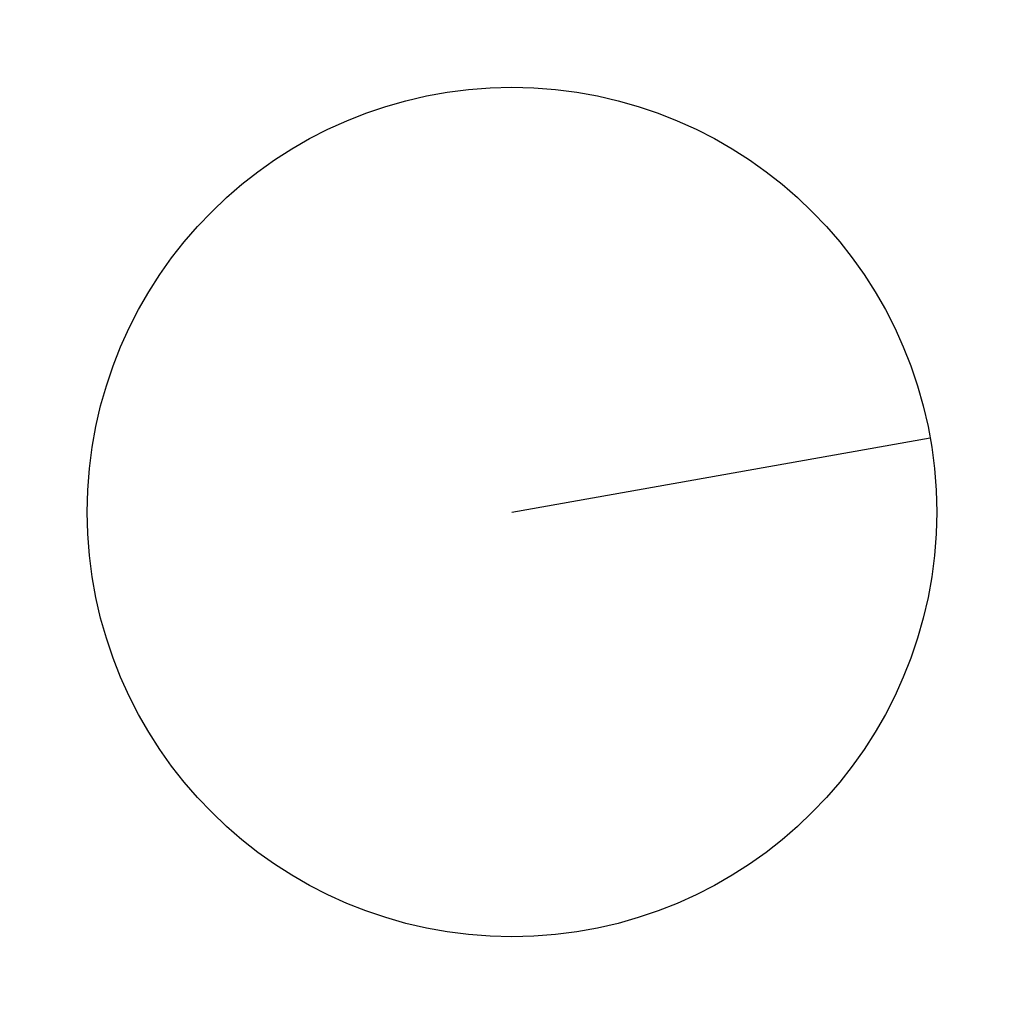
# Model space of a CAD drawing. Header units: millimetres. Extents: x 33 to 86.4, y -27 to 26.3.
import ezdxf

# ---------------------------------------------------------------- set-up
doc = ezdxf.new("R2010")
doc.units = ezdxf.units.MM
doc.header["$LTSCALE"] = 7.355753

# ---------------------------------------------------------------- blocks, each defined once
blk = doc.blocks.new('hebel1')
blk.add_line((0, 0, 130), (0, -23, 130))
blk.add_circle((0, 0, 130), 23)
blk = doc.blocks.new('Hebel150vorlage')
blk.add_blockref('hebel1', (0, 0))
blk = doc.blocks.new('0315551')
at = {"rotation": 100.0510891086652}
blk.add_blockref('Hebel150vorlage', (59.689, -0.348, 60.035), dxfattribs=at)

msp = doc.modelspace()

# ---------------------------------------------------------------- block references
msp.add_blockref('0315551', (0, 0))

doc.saveas('drawing.dxf')
